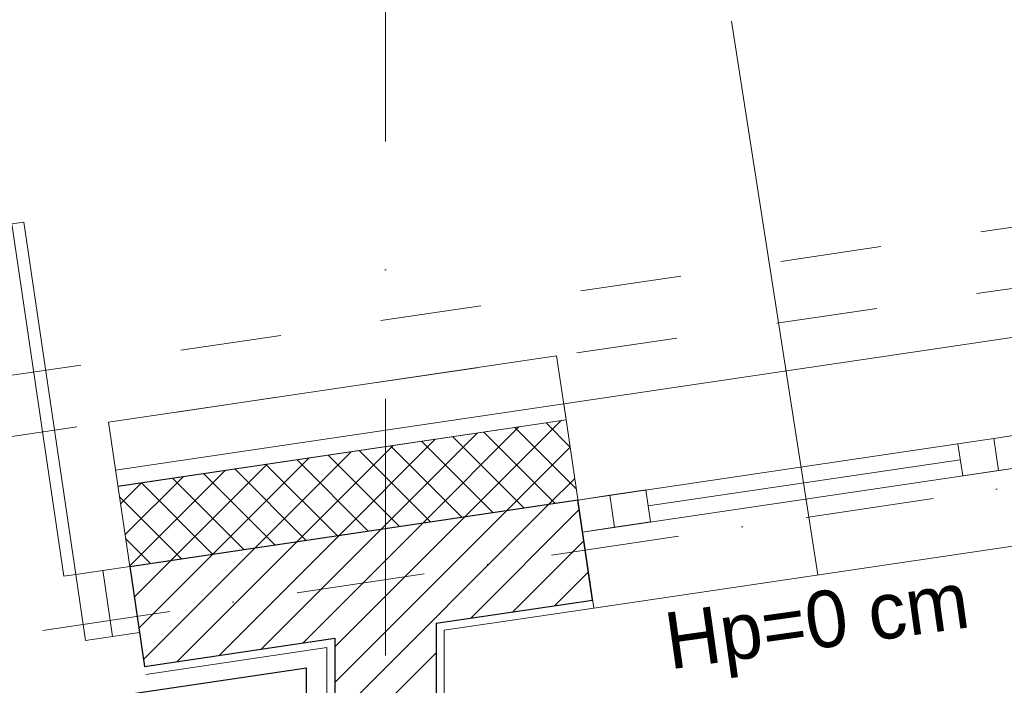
# Model space of a CAD drawing. Header units: metres. Extents: x 10441 to 19716, y -6570 to 1447.
# Tile 97 of 136: x 16991 to 17234, y -3020 to -2855. Entities that reach past the tile are written whole.
import ezdxf
from ezdxf.enums import TextEntityAlignment as Align

# ---------------------------------------------------------------- set-up
doc = ezdxf.new("R2010")
doc.units = ezdxf.units.M
doc.header["$MEASUREMENT"] = 0
doc.linetypes.add('8', pattern=[0.5, 0.25, -0.25])
doc.linetypes.add('DASHDOT', pattern=[25.4, 12.7, -6.35, 0, -6.35])
for name, color, linetype, lineweight in [('#elektryczne', 8, 'Continuous', 20), ('A_DRZWI', 8, 'Continuous', 5), ('A_HACZE', 8, 'Continuous', 5), ('A_OSIE', 8, 'Continuous', 13), ('A_OZACZENIE DRZWI', 8, 'Continuous', 13), ('A_OZNACZENIA OKIEN', 8, 'Continuous', 13), ('A_PROJEKTOWANE ŚCIANY MUROWANE NOŚNE', 8, 'Continuous', 30), ('A_STAL CIENKIE', 8, 'Continuous', 0), ('A_STOLARKA', 8, 'Continuous', 5), ('A_TYNK', 8, 'Continuous', 5), ('EB_CCTV', 4, 'Continuous', 5)]:
    doc.layers.add(name, color=color, linetype=linetype, lineweight=lineweight)
doc.styles.add('m1_romans', font='romans.shx', dxfattribs={"width": 0.8})
doc.styles.add('opisy okien', font='txt', dxfattribs={"height": 15})

# ---------------------------------------------------------------- blocks, each defined once
blk = doc.blocks.new('podkład')
at = {"layer": 'A_DRZWI', "color": 8, "ltscale": 2}
blk.add_line((12828.89, -746.41), (12831.31, -762.73), dxfattribs=at)
for points in [[(12809.36, -660.35), (12806.39, -660.78), (12819.28, -747.84), (12822.24, -747.4)], [(12824.66, -763.72), (12837.96, -761.75), (12835.55, -745.43), (12822.24, -747.4)]]:
    blk.add_lwpolyline(points, close=True, dxfattribs=at)
at = {"layer": 'A_HACZE', "color": 8, "linetype": 'Continuous'}
for p, q in [((12942.18, -709.43), (12918.45, -733.16)), ((12944.42, -715.87), (12938.52, -709.97)), ((12921.43, -712.5), (12897.7, -736.23)), ((12931.81, -710.96), (12908.08, -734.69)), ((12940.74, -729.86), (12923.12, -712.25)), ((12945.96, -726.24), (12930.82, -711.11)), ((12900.69, -715.57), (12876.96, -739.29)), ((12911.06, -714.03), (12887.33, -737.76)), ((12917.64, -733.28), (12900.02, -715.66)), ((12925.34, -732.14), (12907.72, -714.52)), ((12933.04, -731), (12915.42, -713.39)), ((12890.31, -717.1), (12866.58, -740.83)), ((12902.24, -735.55), (12884.63, -717.94)), ((12909.94, -734.42), (12892.33, -716.8)), ((12944.44, -716), (12928.83, -731.62)), ((12869.56, -720.17), (12845.84, -743.9)), ((12879.94, -718.64), (12856.21, -742.36)), ((12886.84, -737.83), (12869.23, -720.22)), ((12894.54, -736.69), (12876.93, -719.08)), ((12859.19, -721.71), (12835.54, -745.36)), ((12871.44, -740.11), (12853.83, -722.5)), ((12879.14, -738.97), (12861.53, -721.36)), ((12838.44, -724.78), (12833.24, -729.98)), ((12848.82, -723.24), (12834.39, -737.67)), ((12856.04, -742.39), (12838.43, -724.78)), ((12863.74, -741.25), (12846.13, -723.64)), ((12945.58, -723.7), (12939.2, -730.09)), ((12848.34, -743.53), (12832.97, -728.16)), ((12939.2, -730.09), (12886.3, -782.98)), ((12928.83, -731.62), (12886.3, -774.14)), ((12946.72, -731.4), (12919.91, -758.21)), ((12908.08, -734.69), (12878.41, -764.35)), ((12918.45, -733.16), (12886.3, -765.31)), ((12897.7, -736.22), (12868.04, -765.89)), ((12840.64, -744.67), (12834.52, -738.55)), ((12876.96, -739.29), (12847.3, -768.96)), ((12887.33, -737.76), (12857.67, -767.42)), ((12947.86, -739.1), (12930.28, -756.68)), ((12856.21, -742.36), (12837.83, -760.74)), ((12866.58, -740.83), (12838.98, -768.44)), ((12845.84, -743.9), (12836.68, -753.05)), ((12949, -746.8), (12940.66, -755.14)), ((12911.3, -766.82), (12886.3, -791.82))]:
    blk.add_line(p, q, dxfattribs=at)
at = {"layer": 'A_OSIE', "color": 8, "linetype": 'DASHDOT', "ltscale": 5}
blk.add_line((12898.8, -449.79), (12898.8, -2335.96), dxfattribs=at)
at = {"layer": 'A_OSIE', "color": 8, "linetype": 'DASHDOT', "ltscale": 2.5}
blk.add_line((10108.73, -1161.68), (13256.84, -695.71), dxfattribs=at)
at = {"layer": 'A_OZNACZENIA OKIEN', "color": 8}
blk.add_line((12984.37, -610.68), (13005.72, -747.54), dxfattribs=at)
at = {"layer": 'A_PROJEKTOWANE ŚCIANY MUROWANE NOŚNE', "color": 8}
for p, q in [((12835.55, -745.43), (12946.37, -729.02)), ((12950.03, -753.76), (12946.37, -729.03)), ((12835.55, -745.43), (12839.23, -770.15)), ((12911.3, -759.49), (12950.03, -753.76)), ((12911.3, -759.49), (12911.3, -1094.73)), ((12839.23, -770.15), (12886.3, -763.19)), ((12886.3, -763.19), (12886.3, -1094.73))]:
    blk.add_line(p, q, dxfattribs=at)
at = {"layer": 'A_STAL CIENKIE', "color": 8, "linetype": '8', "ltscale": 100}
for p, q in [((10325.66, -1065.38), (13908.4, -535.07)), ((13910.62, -549.91), (10327.86, -1080.21))]:
    blk.add_line(p, q, dxfattribs=at)
at = {"layer": 'A_STOLARKA', "color": 8}
for p, q in [((13053.65, -688.89), (12942.86, -705.28)), ((12942.86, -705.28), (12950.32, -755.74)), ((13057.16, -712.63), (13049.25, -713.8)), ((13049.25, -713.8), (12946.37, -729.03)), ((13049.25, -713.8), (13040.35, -715.12)), ((13040.35, -715.12), (13041.52, -723.03)), ((13049.25, -713.8), (13050.42, -721.71)), ((13050.42, -721.71), (13049.25, -713.8)), ((13058.33, -720.54), (12947.54, -736.94)), ((13040.93, -719.07), (12963.77, -730.5)), ((13050.42, -721.71), (13058.33, -720.54)), ((13041.52, -723.03), (13050.42, -721.71)), ((12954.28, -727.86), (12946.37, -729.03)), ((12954.28, -727.86), (12946.37, -729.03)), ((12963.19, -726.54), (12954.28, -727.86)), ((12955.45, -735.77), (12954.28, -727.86)), ((12954.28, -727.86), (12955.45, -735.77)), ((12955.45, -735.77), (12954.28, -727.86)), ((12964.36, -734.45), (12963.19, -726.54)), ((12946.37, -729.03), (12947.54, -736.94)), ((12946.37, -729.03), (12947.54, -736.94)), ((12955.45, -735.77), (12964.36, -734.45)), ((12947.54, -736.94), (12955.45, -735.77)), ((12947.54, -736.94), (12955.45, -735.77)), ((12950.32, -755.74), (13061.12, -739.34))]:
    blk.add_line(p, q, dxfattribs=at)
at = {"layer": 'A_TYNK', "color": 8, "linetype": 'Continuous'}
for p, q in [((12830.31, -709.81), (12941.1, -693.41)), ((12943.44, -709.24), (12941.1, -693.42)), ((12832.06, -721.68), (12942.86, -705.28)), ((12835.55, -745.43), (12830.31, -709.81)), ((12832.59, -725.65), (12943.44, -709.24)), ((12832.65, -725.64), (12943.44, -709.24))]:
    blk.add_line(p, q, dxfattribs=at)
at = {"layer": 'A_TYNK', "color": 8}
for p, q in [((12913.3, -761.21), (12950.32, -755.73)), ((12913.3, -1094.73), (12913.3, -761.21)), ((12884.3, -765.51), (12839.53, -772.13)), ((12884.3, -1094.73), (12884.3, -765.51))]:
    blk.add_line(p, q, dxfattribs=at)
at = {"layer": 'A_OZACZENIE DRZWI', "color": 8, "ltscale": 0.1, "style": 'm1_romans', "width": 0.8}
for rotation, p in [(98.4861, (12735.07, -773.13)), (360, (12573.8, -1012.7)), (90, (11565.29, -1150.14)), (90, (11872.29, -1150.14)), (90, (12230.03, -1245.64)), (90, (12385.87, -1249.44)), (90, (11565.29, -1370.89)), (90, (11872.29, -1370.89)), (90, (12230.03, -1370.89)), (90, (12389.3, -1370.89)), (90, (11748.79, -1556.15)), (90, (11986.6, -1556.15)), (90, (12389.3, -1556.15)), (360, (12235.05, -1664.2)), (360, (12235.05, -1880.2)), (90, (11745.78, -2001.94))]:
    blk.add_attdef('SZEROKOSC', text='', height=10, rotation=rotation, dxfattribs=at).set_placement(p, align=Align.BOTTOM_CENTER)
for rotation, p in [(98.4861, (12738.56, -773.47)), (360, (12572.95, -1016.09)), (90, (11568.68, -1150.99)), (90, (11875.68, -1150.99)), (90, (12233.42, -1246.49)), (90, (12389.27, -1250.29)), (90, (11568.68, -1371.74)), (90, (11875.68, -1371.74)), (90, (12233.42, -1371.74)), (90, (12392.69, -1371.74)), (90, (11752.19, -1557)), (90, (11990, -1557)), (90, (12392.69, -1557)), (360, (12234.2, -1667.59)), (360, (12234.2, -1883.59)), (90, (11749.18, -2002.79))]:
    blk.add_attdef('WYSOKOSC', text='', height=10, rotation=rotation, dxfattribs=at).set_placement(p, align=Align.TOP_CENTER)
at = {"layer": 'A_OZNACZENIA OKIEN', "color": 8, "linetype": 'Continuous', "lineweight": 18, "style": 'opisy okien'}
blk.add_text('Hp=0 cm', height=14, rotation=8, dxfattribs=at).set_placement((12969.09, -770.92))
at = {"layer": 'A_OZNACZENIA OKIEN', "color": 8, "ltscale": 0.1, "style": 'm1_romans', "width": 0.8}
for rotation, p in [(278.8676, (13403.28, -587.56)), (278.8676, (13013.44, -645.27)), (278.8676, (12475.3, -724.92)), (278.8676, (12253.72, -757.72)), (0, (14011.09, -903.42)), (278.8676, (11051.11, -935.72)), (278.8676, (10670.26, -992.09)), (0, (14011.09, -1578.09)), (90, (10823, -2081.55)), (90, (11208, -2081.55)), (90, (11974, -2081.55)), (90, (13179.19, -2081.55)), (90, (13543.19, -2081.55))]:
    blk.add_attdef('WYSOKOSC', text='', height=10, rotation=rotation, dxfattribs=at).set_placement(p, align=Align.TOP_CENTER)
for rotation, p in [(278.8676, (13373.71, -593.04)), (278.8676, (12983.87, -650.74)), (278.8676, (12445.73, -730.4)), (278.8676, (12224.15, -763.19)), (0, (14017.48, -900.03)), (278.8676, (11021.54, -941.2)), (278.8676, (10640.69, -997.57)), (0, (14017.48, -1574.7)), (90, (10819.6, -2080.7)), (90, (11204.6, -2080.7)), (90, (11970.6, -2080.7)), (90, (13175.8, -2080.7)), (90, (13539.8, -2080.7))]:
    blk.add_attdef('SZEROKOSC', text='', height=10, rotation=rotation, dxfattribs=at).set_placement(p, align=Align.BOTTOM_CENTER)

msp = doc.modelspace()

# ---------------------------------------------------------------- linework, layer by layer
at = {"layer": 'EB_CCTV', "color": 4, "linetype": 'Continuous', "lineweight": 30}
for points in [[(16770.67, -3058.36), (17061.67, -3015.29)], [(17061.67, -3636.48), (17061.67, -3015.29)]]:
    msp.add_lwpolyline(points, dxfattribs=at)

# ---------------------------------------------------------------- block references
at = {"layer": '#elektryczne', "color": 8, "linetype": 'Continuous', "lineweight": 18}
msp.add_blockref('podkład', (4182.37, -2244.78), dxfattribs=at)

doc.saveas('drawing.dxf')
